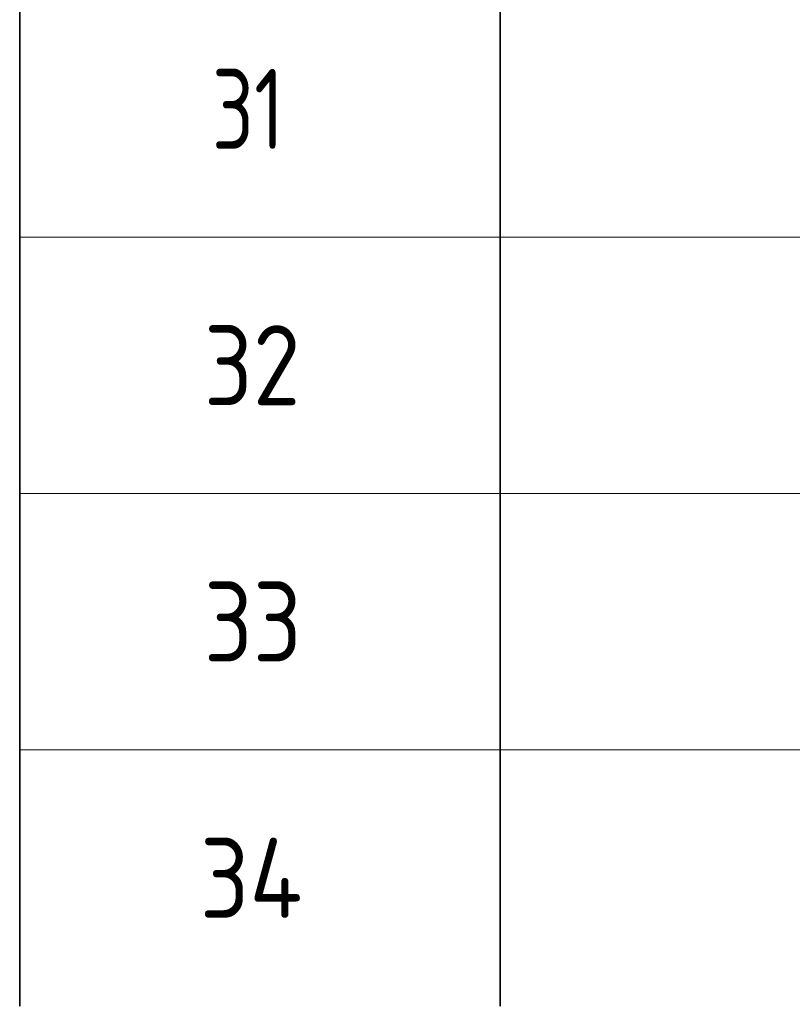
# Model space of a CAD drawing. Header units: metres. Extents: x -38 to 107, y -15 to 21.
# Tile 165 of 254: x 67.92 to 70.33, y 6.88 to 9.95. Entities that reach past the tile are written whole.
import ezdxf

# ---------------------------------------------------------------- set-up
doc = ezdxf.new("R2010")
doc.units = ezdxf.units.M
doc.layers.add('XR$5$Текст_ примечание', color=7, linetype='Continuous', lineweight=13)
doc.styles.add('ISOCPEUR', font='txt')

msp = doc.modelspace()

# ---------------------------------------------------------------- linework, layer by layer
at = {"layer": 'XR$5$Текст_ примечание', "color": 7, "linetype": 'Continuous', "lineweight": 35, "transparency": 33554687}
for p, q in [((67.9198, 10.0717), (67.9198, 9.2717)), ((69.4198, 10.0717), (69.4198, 9.2717)), ((67.9198, 9.2717), (67.9198, 8.4717)), ((69.4198, 9.2717), (69.4198, 8.4717)), ((67.9198, 8.4717), (67.9198, 7.6717)), ((69.4198, 8.4717), (69.4198, 7.6717)), ((67.9198, 7.6717), (67.9198, 6.8717)), ((69.4198, 7.6717), (69.4198, 6.8717))]:
    msp.add_line(p, q, dxfattribs=at)
at = {"layer": 'XR$5$Текст_ примечание', "color": 7, "linetype": 'Continuous', "lineweight": 13, "transparency": 33554687}
for p, q in [((86.4198, 9.2717), (67.9198, 9.2717)), ((86.4198, 8.4717), (67.9198, 8.4717)), ((86.4198, 7.6717), (67.9198, 7.6717))]:
    msp.add_line(p, q, dxfattribs=at)

# ---------------------------------------------------------------- texts
at = {"layer": 'XR$5$Текст_ примечание', "color": 7, "linetype": 'Continuous', "lineweight": 35, "transparency": 33554687, "char_height": 0.25, "attachment_point": 7, "style": 'ISOCPEUR'}
for s, insert, width in [('\\W0.75;31', (68.5198, 9.5467), 0.393567), ('\\W0.87;32', (68.4948, 8.7467), 0.45901), ('\\W0.87;33', (68.4948, 7.9467), 0.45901), ('\\W0.88;34', (68.4823, 7.1467), 0.484994)]:
    msp.add_mtext(s, dxfattribs=dict(at, insert=insert, width=width))

doc.saveas('drawing.dxf')
